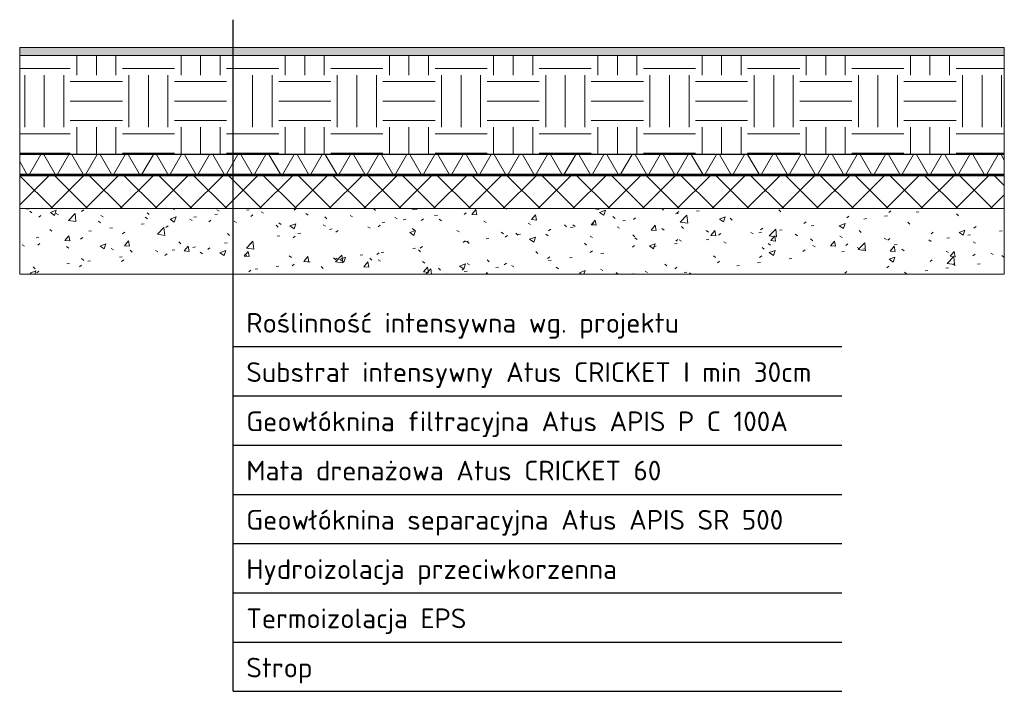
# Model space of a CAD drawing. Header units: millimetres. Extents: x -16495 to -13495, y -1271 to 775.
import ezdxf

# ---------------------------------------------------------------- set-up
doc = ezdxf.new("R2010")
doc.units = ezdxf.units.MM
for name, color, linetype, lineweight in [('A-DETL-THIN', 151, 'Continuous', 18), ('A-ROOF', 132, 'Continuous', 18), ('A-ROOF-PATT', 132, 'Continuous', 50)]:
    doc.layers.add(name, color=color, linetype=linetype, lineweight=lineweight)

msp = doc.modelspace()

# ---------------------------------------------------------------- hatches: boundary and pattern name
at = {"layer": 'A-ROOF'}
for points in [[(-13494.8, 365), (-13494.8, 366), (-16494.8, 366), (-16494.8, 365)], [(-13494.8, 302), (-13494.8, 305), (-16494.8, 305), (-16494.8, 302)], [(-13494.8, 300), (-13494.8, 302), (-16494.8, 302), (-16494.8, 300)]]:
    msp.add_hatch(color=256, dxfattribs=at).paths.add_polyline_path(points)
at = {"layer": 'A-ROOF-PATT', "lineweight": 18}
h = msp.add_hatch(dxfattribs=at)
h.set_pattern_fill('FP_1', color=256, style=0, pattern_type=2)
h.set_pattern_definition([(0, (-14753.34, 150), (101.6, 25.4), [8.382, -67.818, 8.382, -67.818, -406.4]), (0, (-14753.34, 150), (101.6, 25.4), [-152.4, 8.382, -144.018, 8.382, -67.818, -177.8]), (0, (-14753.34, 150), (101.6, 25.4), [-381, 8.382, -42.418, 8.382, -118.618]), (120, (-14715.24, 162.7), (-72.79705, 75.28818), [8.382, -67.818, 8.382, -67.818, -406.4]), (120, (-14715.24, 162.7), (-72.79705, 75.28818), [-152.4, 8.382, -144.018, 8.382, -67.818, -177.8]), (120, (-14715.24, 162.7), (-72.79705, 75.28818), [-381, 8.382, -42.418, 8.382, -118.618]), (240, (-14702.54, 213.5), (-28.80295, -100.68818), [8.382, -67.818, 8.382, -67.818, -406.4]), (240, (-14702.54, 213.5), (-28.80295, -100.68818), [-152.4, 8.382, -144.018, 8.382, -67.818, -177.8]), (240, (-14702.54, 213.5), (-28.80295, -100.68818), [-381, 8.382, -42.418, 8.382, -118.618])])
h.paths.add_polyline_path([(-13494.8, 666), (-13494.8, 691), (-16494.8, 691), (-16494.8, 666)])
h = msp.add_hatch(dxfattribs=at)
h.set_pattern_fill('FP_2', color=256, style=0, pattern_type=2)
h.set_pattern_definition([(0, (-14753.34, 150), (158.75, 158.75), [158.75, -158.75]), (0, (-14753.34, 209.53), (158.75, 158.75), [158.75, -158.75]), (0, (-14753.34, 269.06), (158.75, 158.75), [158.75, -158.75]), (90, (-14733.5, 288.9), (-158.75, 158.75), [158.75, -158.75]), (90, (-14673.96, 288.9), (-158.75, 158.75), [158.75, -158.75]), (90, (-14614.43, 288.9), (-158.75, 158.75), [158.75, -158.75])])
h.paths.add_polyline_path([(-13494.8, 366), (-13494.8, 666), (-16494.8, 666), (-16494.8, 366)])
h = msp.add_hatch(dxfattribs=at)
h.set_pattern_fill('FP_3', color=256, style=0, pattern_type=2)
h.set_pattern_definition([(0, (-14753.34, 150), (0, 74.295), []), (60, (-14753.34, 150), (-64.3414, 37.1475), []), (120, (-14753.34, 150), (-64.3414, -37.1475), [])])
h.paths.add_polyline_path([(-13494.8, 305), (-13494.8, 365), (-16494.8, 365), (-16494.8, 305)])
h = msp.add_hatch(dxfattribs=at)
h.set_pattern_fill('FP_4', color=256, style=0, pattern_type=2)
h.set_pattern_definition([(45, (-14753.34, 150), (-53.033, 53.033), []), (135, (-14753.34, 150), (-53.033, -53.033), [])])
h.paths.add_polyline_path([(-13494.8, 200), (-13494.8, 300), (-16494.8, 300), (-16494.8, 200)])
h = msp.add_hatch(dxfattribs=at)
h.set_pattern_fill('FP_5', color=256, style=0, pattern_type=2)
h.set_pattern_definition([(50, (-14753.34, 150), (182.185, -15.939), [19.05, -209.55]), (355, (-14753.34, 150), (-35.242, 191.057), [15.24, -167.64]), (100.451, (-14738.16, 148.67), (146.943, 175.117), [16.19, -178.09]), (46.184, (-14753.34, 200.8), (271.08, -42.043), [28.575, -314.325]), (96.636, (-14730.75, 197.3), (237.403, 247.427), [24.285, -267.135]), (351.184, (-14753.34, 200.8), (237.405, 247.425), [22.86, -251.46]), (21, (-14727.94, 188.1), (151.615, -102.266), [19.05, -209.55]), (326, (-14727.94, 188.1), (61.802, 184.188), [15.24, -167.64]), (71.451, (-14715.3, 179.58), (213.417, 81.921), [16.19, -178.09]), (37.5, (-14753.34, 150), (3.0883, 84.555), [8.382, -157.226, 8.382, -161.798, -168.275]), (37.5, (-14753.34, 150), (3.0883, 84.555), [-335.788, 8.382, -159.893]), (7.5, (-14753.34, 150), (66.8194, 100.1807), [8.382, -88.646, 8.382, -153.416, -64.135]), (7.5, (-14753.34, 150), (66.8194, 100.1807), [-258.826, 8.382, -55.753]), (327.5, (-14809.98, 150), (135.5905, -5.729), [8.382, -55.118, 8.382, -189.738, -262.89]), (327.5, (-14809.98, 150), (135.5905, -5.729), [-261.62, 8.382, -254.508]), (317.5, (-14835.38, 150), (148.129, 25.427), [8.382, -74.168, 8.382, -123.19, -186.69]), (317.5, (-14835.38, 150), (148.129, 25.427), [-214.122, 8.382, -178.308])])
h.paths.add_polyline_path([(-13494.8, 0), (-13494.8, 200), (-16494.8, 200), (-16494.8, 0)])

# ---------------------------------------------------------------- linework, layer by layer
for p, q in [((-15844.3, -1270.8), (-15844.3, 775.2)), ((-15844.3, -220.8), (-13989.8, -220.8)), ((-15844.3, -370.8), (-13989.8, -370.8)), ((-15844.3, -520.8), (-13989.8, -520.8)), ((-15844.3, -670.8), (-13989.8, -670.8)), ((-15844.3, -820.8), (-13989.8, -820.8)), ((-15844.3, -970.8), (-13989.8, -970.8)), ((-15844.3, -1120.8), (-13989.8, -1120.8)), ((-15844.3, -1270.8), (-13989.8, -1270.8))]:
    msp.add_line(p, q)
at = {"layer": 'A-DETL-THIN'}
for p, q in [((-13494.8, 691), (-16494.8, 691)), ((-16494.8, 691), (-16494.8, 0)), ((-13494.8, 0), (-13494.8, 691)), ((-16494.8, 666), (-13494.8, 666)), ((-16494.8, 365), (-13494.8, 365)), ((-16494.8, 305), (-13494.8, 305)), ((-16494.8, 302), (-13494.8, 302)), ((-16494.8, 300), (-13494.8, 300)), ((-16494.8, 200), (-13494.8, 200)), ((-16494.8, 0), (-13494.8, 0))]:
    msp.add_line(p, q, dxfattribs=at)
at = {"layer": 'A-ROOF'}
msp.add_line((-16494.8, 366), (-13494.8, 366), dxfattribs=at)

# ---------------------------------------------------------------- texts
at = {"insert": (-15804.3, -118.3), "char_height": 60, "attachment_point": 1}
msp.add_mtext_dynamic_manual_height_columns('\\pxsm1.5;{\\fISOCPEUR|b0|i0|c238|p34;Roślinność intensywna wg. projektu\\P\\fISOCPEUR|b0|i0|c0|p34;Substrat intensywny Atus CRICKET I min 30cm\\fISOCPEUR|b0|i0|c238|p34;\\PGeowłóknina filtracyjna Atus APIS P C 100A\\PMata drenażowa Atus CRICKET \\fISOCPEUR|b0|i0|c0|p34;6\\fISOCPEUR|b0|i0|c238|p34;0\\fISOCPEUR|b0|i0|c0|p34;^JGeow\\fISOCPEUR|b0|i0|c238|p34;łóknina separacyjna Atus APIS SR 500\\PHydroizolacja przeciwkorzenna\\PTermoizolacja EPS\\PStrop}', width=11707.209, gutter_width=1470.4, heights=[1416.8], dxfattribs=at)

doc.saveas('drawing.dxf')
